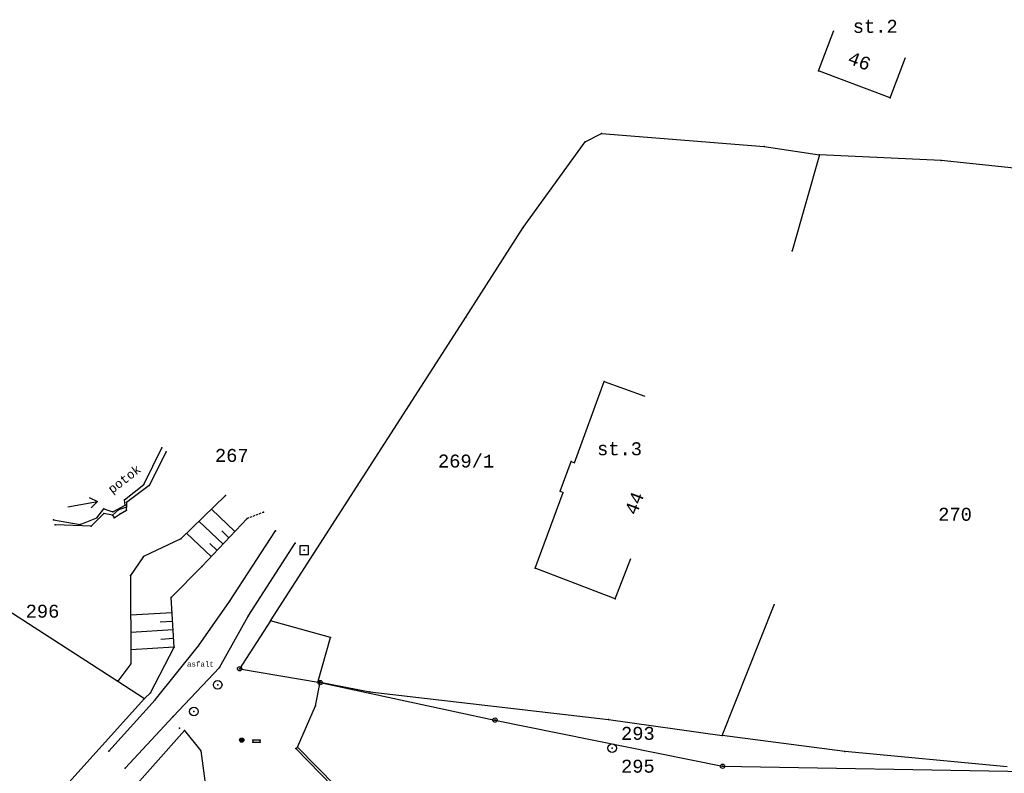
# Model space of a CAD drawing. Extents: x -607908 to -607642, y -1001650 to -1001206.
# Tile 9 of 10: x -607850 to -607736, y -1001293 to -1001206. Entities that reach past the tile are written whole.
import ezdxf
from ezdxf.enums import TextEntityAlignment as Align

# ---------------------------------------------------------------- set-up
doc = ezdxf.new("R2010")
doc.units = 0
doc.header["$MEASUREMENT"] = 0
doc.linetypes.add('HIDDEN', pattern=[0.375, 0.25, -0.125])
doc.layers.add('zaměření', color=7, linetype='CONTINUOUS')
doc.layers.add('zaměření popis', color=7, linetype='CONTINUOUS')
doc.styles.add('MONOTXT', font='MONOTXT', dxfattribs={"height": 0.2})

msp = doc.modelspace()

# ---------------------------------------------------------------- linework, layer by layer
at = {"layer": 'zaměření', "linetype": 'Continuous'}
for p, q in [((-607757.71, -1001211.85), (-607755.94, -1001207.17)), ((-607749.43, -1001214.98), (-607747.66, -1001210.3)), ((-607749.43, -1001214.98), (-607757.71, -1001211.85)), ((-607784.7, -1001220.05), (-607782.81, -1001219.11)), ((-607782.81, -1001219.11), (-607763.99, -1001220.59)), ((-607791.86, -1001229.97), (-607784.7, -1001220.05)), ((-607763.99, -1001220.59), (-607757.61, -1001221.58)), ((-607757.61, -1001221.58), (-607760.77, -1001232.67)), ((-607743.54, -1001222.22), (-607757.61, -1001221.58)), ((-607714.26, -1001225.25), (-607743.54, -1001222.22)), ((-607798.48, -1001240.34), (-607791.86, -1001229.97)), ((-607805, -1001250.48), (-607798.48, -1001240.34)), ((-607785.92, -1001257.17), (-607782.47, -1001247.77)), ((-607782.47, -1001247.77), (-607777.78, -1001249.49)), ((-607821.07, -1001275.48), (-607805, -1001250.48)), ((-607835.69, -1001259.71), (-607833.6, -1001255.46)), ((-607833.13, -1001255.9), (-607835.07, -1001259.82)), ((-607787.59, -1001260.48), (-607786.32, -1001257.02)), ((-607786.32, -1001257.02), (-607785.92, -1001257.17)), ((-607837.94, -1001261.46), (-607835.69, -1001259.71)), ((-607835.07, -1001259.82), (-607837.69, -1001261.77)), ((-607842.01, -1001261.19), (-607841.04, -1001261.65)), ((-607837.87, -1001262.09), (-607837.94, -1001261.46)), ((-607826.25, -1001260.96), (-607831.42, -1001265.98)), ((-607790.46, -1001269.37), (-607787.24, -1001260.61)), ((-607787.59, -1001260.48), (-607787.24, -1001260.61)), ((-607844.48, -1001262.27), (-607841.04, -1001261.65)), ((-607841.04, -1001261.65), (-607841.79, -1001262.41)), ((-607841.12, -1001263.54), (-607840.31, -1001262.5)), ((-607840.31, -1001262.5), (-607839.27, -1001262.86)), ((-607838.61, -1001262.64), (-607839.31, -1001263.23)), ((-607839.27, -1001262.86), (-607837.87, -1001262.09)), ((-607837.71, -1001262.31), (-607838.61, -1001262.64)), ((-607838.45, -1001263.07), (-607837.68, -1001262.65)), ((-607837.69, -1001261.77), (-607837.71, -1001262.31)), ((-607837.68, -1001262.65), (-607837.71, -1001262.31)), ((-607825.17, -1001265.12), (-607827.89, -1001262.56)), ((-607846.15, -1001263.77), (-607843.07, -1001264.32)), ((-607843.07, -1001264.32), (-607841.12, -1001263.54)), ((-607840.32, -1001263.05), (-607841.79, -1001264.52)), ((-607839.31, -1001263.23), (-607840.32, -1001263.05)), ((-607839.31, -1001263.23), (-607839.13, -1001263.55)), ((-607839.13, -1001263.55), (-607838.45, -1001263.07)), ((-607828.98, -1001269.16), (-607823.75, -1001263.62)), ((-607841.79, -1001264.52), (-607845.94, -1001264.37)), ((-607826.54, -1001266.58), (-607829.33, -1001263.95)), ((-607831.42, -1001265.98), (-607835.75, -1001268.02)), ((-607827.92, -1001268.03), (-607830.77, -1001265.34)), ((-607825.86, -1001265.85), (-607826.68, -1001265.07)), ((-607825.81, -1001273.21), (-607820.48, -1001265.04)), ((-607827.23, -1001267.31), (-607828.08, -1001266.51)), ((-607823.62, -1001274.91), (-607818.21, -1001266.48)), ((-607816.66, -1001266.8), (-607817.66, -1001266.8)), ((-607817.66, -1001266.8), (-607817.66, -1001267.8)), ((-607816.66, -1001267.8), (-607816.66, -1001266.8)), ((-607835.75, -1001268.02), (-607837.25, -1001270.21)), ((-607817.66, -1001267.8), (-607816.66, -1001267.8)), ((-607781.2, -1001272.91), (-607779.42, -1001268.24)), ((-607832.53, -1001272.75), (-607828.98, -1001269.16)), ((-607781.2, -1001272.91), (-607790.46, -1001269.37)), ((-607837.25, -1001270.21), (-607837.18, -1001280.44)), ((-607832.19, -1001278.52), (-607832.53, -1001272.75)), ((-607852.06, -1001273.79), (-607838.7, -1001282.44)), ((-607829.38, -1001278.37), (-607825.81, -1001273.21)), ((-607768.86, -1001288.73), (-607762.85, -1001273.61)), ((-607832.43, -1001274.53), (-607837.22, -1001274.81)), ((-607826.95, -1001280.88), (-607823.62, -1001274.91)), ((-607832.37, -1001275.53), (-607833.82, -1001275.61)), ((-607821.07, -1001275.48), (-607824.62, -1001281.01)), ((-607814.13, -1001277.41), (-607821.07, -1001275.48)), ((-607832.31, -1001276.52), (-607837.2, -1001276.81)), ((-607832.25, -1001277.52), (-607833.73, -1001277.61)), ((-607815.55, -1001282.43), (-607814.13, -1001277.41)), ((-607832.19, -1001278.52), (-607837.19, -1001278.81)), ((-607834.91, -1001283.79), (-607832.19, -1001278.52)), ((-607834.37, -1001284.59), (-607829.38, -1001278.37)), ((-607837.18, -1001280.44), (-607838.7, -1001282.44)), ((-607832.32, -1001286.52), (-607826.95, -1001280.88)), ((-607824.62, -1001281.01), (-607815.3, -1001282.61)), ((-607838.7, -1001282.44), (-607835.61, -1001284.44)), ((-607815.87, -1001285.31), (-607815.32, -1001282.57)), ((-607815.55, -1001282.43), (-607815.32, -1001282.57)), ((-607815.32, -1001282.57), (-607809.56, -1001283.69)), ((-607815.3, -1001282.61), (-607795.11, -1001286.94)), ((-607835.61, -1001284.44), (-607834.91, -1001283.79)), ((-607809.56, -1001283.69), (-607781.99, -1001286.86)), ((-607835.61, -1001284.44), (-607850.43, -1001300.86)), ((-607839.74, -1001290.55), (-607834.37, -1001284.59)), ((-607817.94, -1001290.07), (-607815.87, -1001285.31)), ((-607837.84, -1001292.51), (-607832.32, -1001286.52)), ((-607795.11, -1001286.94), (-607768.8, -1001292.28)), ((-607781.99, -1001286.86), (-607768.86, -1001288.73)), ((-607849.66, -1001309.12), (-607831, -1001288.16)), ((-607831.6, -1001287.88), (-607831.58, -1001287.88)), ((-607831.59, -1001287.86), (-607831.59, -1001287.88)), ((-607831.59, -1001287.9), (-607831.59, -1001287.88)), ((-607831, -1001288.16), (-607829.09, -1001290.49)), ((-607754.66, -1001290.58), (-607768.86, -1001288.73)), ((-607822.24, -1001289.25), (-607823.08, -1001289.27)), ((-607823.08, -1001289.27), (-607823.08, -1001289.5)), ((-607823.08, -1001289.5), (-607822.24, -1001289.49)), ((-607822.24, -1001289.49), (-607822.24, -1001289.25)), ((-607829.09, -1001290.49), (-607827.01, -1001306.43)), ((-607818.12, -1001290.25), (-607817.94, -1001290.07)), ((-607813.81, -1001294.65), (-607818.12, -1001290.25)), ((-607813.48, -1001294.63), (-607817.94, -1001290.07)), ((-607735.91, -1001292.35), (-607754.66, -1001290.58)), ((-607768.8, -1001292.28), (-607728.26, -1001292.98))]:
    msp.add_line(p, q, dxfattribs=at)
at = {"layer": 'zaměření', "linetype": 'HIDDEN'}
msp.add_line((-607823.75, -1001263.62), (-607821.86, -1001262.88), dxfattribs=at)
at = {"layer": 'zaměření', "linetype": 'Continuous'}
for centre, radius in [((-607824.62, -1001281.01), 0.25), ((-607824.62, -1001281.01), 0.05), ((-607827.16, -1001282.86), 0.5), ((-607815.3, -1001282.61), 0.25), ((-607815.3, -1001282.61), 0.05), ((-607829.9, -1001285.95), 0.5), ((-607795.11, -1001286.94), 0.25), ((-607795.11, -1001286.94), 0.05), ((-607824.38, -1001289.26), 0.25), ((-607824.38, -1001289.26), 0.158), ((-607824.38, -1001289.26), 0.05), ((-607781.56, -1001290.18), 0.5), ((-607768.8, -1001292.28), 0.25), ((-607768.8, -1001292.28), 0.05)]:
    msp.add_circle(centre, radius, dxfattribs=at)
for p in [(-607757.71, -1001211.85), (-607749.43, -1001214.98), (-607782.81, -1001219.11), (-607784.7, -1001220.05), (-607763.99, -1001220.59), (-607757.61, -1001221.58), (-607743.54, -1001222.22), (-607791.86, -1001229.97), (-607760.77, -1001232.67), (-607798.48, -1001240.34), (-607782.47, -1001247.77), (-607805, -1001250.48), (-607833.6, -1001255.46), (-607833.13, -1001255.9), (-607786.32, -1001257.02), (-607835.69, -1001259.71), (-607835.07, -1001259.82), (-607837.94, -1001261.46), (-607826.25, -1001260.96), (-607787.59, -1001260.48), (-607840.31, -1001262.5), (-607838.61, -1001262.64), (-607837.87, -1001262.09), (-607837.71, -1001262.31), (-607837.69, -1001261.77), (-607837.68, -1001262.65), (-607846.15, -1001263.77), (-607841.12, -1001263.54), (-607840.32, -1001263.05), (-607839.31, -1001263.23), (-607839.27, -1001262.86), (-607839.13, -1001263.55), (-607838.45, -1001263.07), (-607823.75, -1001263.62), (-607821.86, -1001262.88), (-607845.94, -1001264.37), (-607843.07, -1001264.32), (-607841.79, -1001264.52), (-607831.42, -1001265.98), (-607820.48, -1001265.04), (-607818.21, -1001266.48), (-607817.16, -1001267.3), (-607835.75, -1001268.02), (-607828.98, -1001269.16), (-607790.46, -1001269.37), (-607837.25, -1001270.21), (-607832.53, -1001272.75), (-607781.2, -1001272.91), (-607825.81, -1001273.21), (-607762.85, -1001273.61), (-607823.62, -1001274.91), (-607821.07, -1001275.48), (-607814.13, -1001277.41), (-607832.19, -1001278.52), (-607829.38, -1001278.37), (-607837.18, -1001280.44), (-607826.95, -1001280.88), (-607824.62, -1001281.01), (-607838.69, -1001282.42), (-607827.16, -1001282.86), (-607815.55, -1001282.43), (-607815.32, -1001282.57), (-607815.3, -1001282.61), (-607834.91, -1001283.79), (-607809.56, -1001283.69), (-607835.61, -1001284.44), (-607834.37, -1001284.59), (-607815.87, -1001285.31), (-607832.32, -1001286.52), (-607829.9, -1001285.95), (-607795.11, -1001286.94), (-607781.99, -1001286.86), (-607831.59, -1001287.88), (-607831, -1001288.16), (-607768.86, -1001288.73), (-607824.38, -1001289.26), (-607823.08, -1001289.27), (-607823.08, -1001289.5), (-607822.24, -1001289.25), (-607822.24, -1001289.49), (-607839.74, -1001290.55), (-607829.09, -1001290.49), (-607818.12, -1001290.25), (-607781.56, -1001290.18), (-607754.66, -1001290.58), (-607768.8, -1001292.28), (-607837.84, -1001292.51)]:
    msp.add_point(p, dxfattribs=at)

# ---------------------------------------------------------------- texts
at = {"layer": 'zaměření', "linetype": 'Continuous', "style": 'MONOTXT'}
for s, p in [('st.2', (-607751.15, -1001207.45)), ('st.3', (-607780.71, -1001256.31)), ('267', (-607825.53, -1001257.08)), ('269/1', (-607798.45, -1001257.73)), ('270', (-607741.93, -1001263.89)), ('296', (-607847.41, -1001275.1)), ('293', (-607778.59, -1001289.23)), ('295', (-607778.59, -1001293.03))]:
    msp.add_text(s, height=1.5, dxfattribs=at).set_placement(p, align=Align.CENTER)
for s, height, rotation, p in [('46', 1.5, 339.2924, (-607753.24, -1001211.4)), ('potok', 1, 37.875, (-607837.64, -1001259.47)), ('44', 1.5, 69.0818, (-607778.3, -1001262.13))]:
    msp.add_text(s, height=height, rotation=rotation, dxfattribs=at).set_placement(p, align=Align.CENTER)
at = {"layer": 'zaměření popis', "linetype": 'Continuous', "style": 'MONOTXT'}
msp.add_text('asfalt', height=0.6, dxfattribs=at).set_placement((-607829.15, -1001280.77), align=Align.CENTER)

doc.saveas('drawing.dxf')
